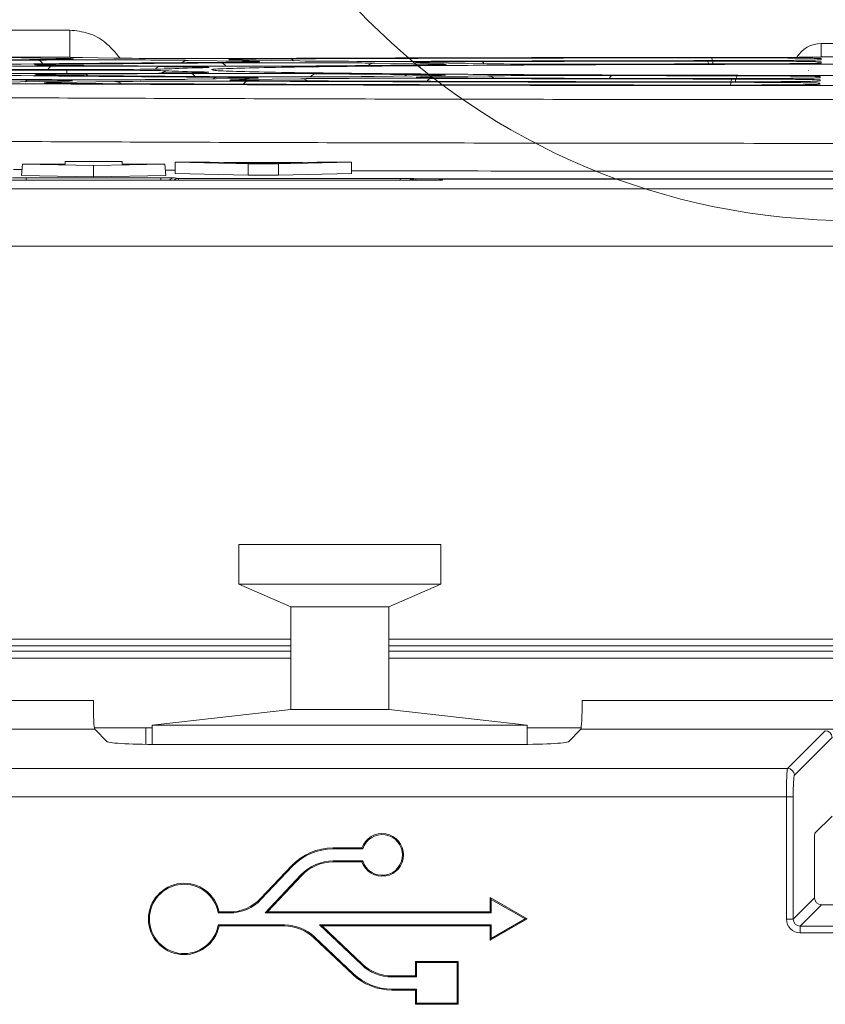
# Model space of a CAD drawing. Header units: millimetres. Extents: x 0 to 2100, y 0 to 1485.
# Tile 54 of 123: x 398 to 434, y 1248 to 1291. Entities that reach past the tile are written whole.
import ezdxf

# ---------------------------------------------------------------- set-up
doc = ezdxf.new("R2010")
doc.units = ezdxf.units.MM
doc.header["$LTSCALE"] = 5

msp = doc.modelspace()

# ---------------------------------------------------------------- linework, layer by layer
at = {"color": 7, "linetype": 'Continuous', "lineweight": 15}
for p, q in [((388.16, 1290.739), (400.623, 1290.739)), ((433.62, 1289.56), (433.62, 1290.152)), ((433.62, 1290.152), (436.357, 1290.152)), ((400.623, 1289.555), (388.16, 1289.555)), ((397.674, 1289.535), (400.181, 1289.497)), ((399.145, 1289.205), (399.144, 1289.206)), ((399.863, 1289.158), (404.558, 1289.134)), ((402.557, 1289.509), (401.18, 1289.529)), ((405.953, 1289.155), (401.255, 1289.179)), ((405.829, 1289.411), (408.343, 1289.373)), ((410.729, 1289.385), (408.212, 1289.423)), ((414.013, 1289.287), (416.543, 1289.249)), ((418.941, 1289.261), (416.407, 1289.3)), ((433.51, 1289.334), (433.609, 1289.342)), ((433.527, 1289.288), (433.526, 1289.288)), ((433.609, 1289.342), (433.606, 1289.294)), ((433.616, 1289.485), (433.614, 1289.437)), ((433.62, 1289.56), (433.62, 1289.554)), ((436.357, 1289.56), (433.62, 1289.56)), ((400.496, 1289.007), (395.432, 1289.007)), ((395.432, 1288.982), (400.496, 1288.982)), ((404.528, 1288.855), (399.86, 1288.832)), ((401.264, 1288.811), (405.929, 1288.834)), ((406.66, 1289.097), (406.462, 1289.088)), ((406.636, 1288.882), (406.636, 1288.882)), ((406.661, 1289.095), (406.661, 1289.095)), ((416.52, 1288.74), (413.986, 1288.702)), ((416.435, 1288.689), (418.965, 1288.728)), ((400.136, 1288.493), (397.625, 1288.455)), ((399.576, 1288.416), (399.57, 1288.416)), ((400.096, 1288.442), (402.603, 1288.48)), ((408.308, 1288.616), (405.791, 1288.578)), ((407.736, 1288.539), (407.723, 1288.54)), ((408.251, 1288.566), (410.765, 1288.604)), ((408.837, 1288.629), (408.819, 1288.628)), ((433.461, 1288.401), (433.56, 1288.409)), ((433.478, 1288.356), (433.477, 1288.356)), ((433.485, 1288.499), (433.485, 1288.499)), ((433.56, 1288.409), (433.557, 1288.363)), ((433.567, 1288.551), (433.565, 1288.505)), ((433.575, 1288.695), (433.572, 1288.648)), ((398.545, 1284.852), (398.505, 1284.352)), ((398.545, 1284.852), (401.67, 1284.786)), ((400.42, 1284.852), (398.545, 1284.852)), ((400.42, 1284.961), (400.414, 1284.852)), ((400.42, 1284.961), (400.42, 1284.852)), ((402.92, 1284.961), (400.42, 1284.961)), ((401.67, 1284.786), (404.795, 1284.852)), ((402.92, 1284.852), (402.92, 1284.961)), ((402.92, 1284.961), (402.925, 1284.852)), ((404.795, 1284.852), (402.92, 1284.852)), ((404.795, 1284.852), (404.834, 1284.352)), ((405.252, 1284.939), (405.252, 1284.439)), ((405.252, 1284.939), (408.459, 1284.87)), ((406.772, 1284.939), (405.252, 1284.939)), ((407.389, 1284.925), (406.772, 1284.939)), ((410.847, 1284.925), (407.389, 1284.925)), ((407.929, 1284.913), (410.308, 1284.913)), ((409.119, 1284.889), (407.929, 1284.913)), ((408.459, 1284.87), (408.459, 1284.37)), ((408.459, 1284.87), (409.78, 1284.87)), ((410.308, 1284.913), (409.119, 1284.889)), ((409.78, 1284.87), (412.986, 1284.939)), ((409.78, 1284.87), (409.78, 1284.37)), ((411.464, 1284.939), (410.847, 1284.925)), ((412.986, 1284.939), (411.464, 1284.939)), ((412.986, 1284.939), (412.986, 1284.439)), ((398.526, 1284.612), (398.145, 1284.614)), ((401.67, 1284.786), (401.67, 1284.286)), ((405.252, 1284.585), (404.815, 1284.587)), ((405.252, 1284.439), (408.459, 1284.37)), ((409.78, 1284.37), (412.986, 1284.439)), ((416.984, 1284.147), (386.418, 1284.147)), ((398.505, 1284.352), (401.67, 1284.286)), ((398.713, 1284.256), (404.626, 1284.256)), ((401.67, 1284.286), (404.834, 1284.352)), ((405.225, 1284.251), (405.392, 1284.224)), ((405.392, 1284.224), (415.135, 1284.224)), ((408.459, 1284.37), (409.78, 1284.37)), ((415.734, 1284.219), (415.809, 1284.206)), ((415.809, 1284.206), (488.837, 1284.206)), ((416.986, 1284.197), (416.984, 1284.147)), ((488.595, 1284.197), (416.986, 1284.197)), ((310.34, 1283.766), (493.062, 1283.766)), ((493.062, 1281.244), (310.34, 1281.244)), ((408.039, 1268.145), (416.914, 1268.145)), ((408.039, 1268.145), (408.039, 1266.395)), ((416.914, 1268.145), (408.039, 1268.145)), ((408.039, 1268.145), (408.039, 1268.145)), ((416.914, 1268.145), (416.914, 1266.395)), ((416.914, 1268.145), (416.914, 1268.145)), ((408.039, 1266.395), (416.914, 1266.395)), ((408.039, 1266.395), (410.321, 1265.395)), ((416.914, 1266.395), (414.633, 1265.395)), ((410.321, 1265.395), (414.633, 1265.395)), ((410.321, 1265.395), (410.321, 1260.895)), ((414.633, 1265.395), (414.633, 1260.895)), ((410.321, 1263.683), (386.727, 1263.683)), ((435.446, 1263.683), (414.633, 1263.683)), ((404.246, 1260.207), (410.321, 1260.895)), ((404.246, 1260.207), (410.321, 1260.895)), ((410.321, 1260.895), (414.633, 1260.895)), ((420.708, 1260.207), (414.633, 1260.895)), ((420.708, 1260.207), (414.633, 1260.895)), ((404.246, 1260.207), (420.708, 1260.207)), ((404.246, 1260.207), (404.246, 1259.354)), ((420.708, 1260.207), (420.708, 1259.356)), ((404.246, 1260.082), (401.702, 1260.082)), ((401.72, 1260.02), (402.264, 1259.475)), ((403.966, 1259.358), (403.959, 1260.082)), ((423.075, 1260.082), (420.708, 1260.082)), ((422.513, 1259.475), (423.057, 1260.02)), ((432.135, 1258.299), (433.794, 1259.958)), ((404.761, 1259.351), (420.016, 1259.351)), ((434.094, 1259.659), (432.435, 1258)), ((389.87, 1258.299), (432.135, 1258.299)), ((432.088, 1257.051), (389.917, 1257.051)), ((432.088, 1251.677), (432.088, 1257.051)), ((432.088, 1257.051), (432.388, 1257.051)), ((432.388, 1257.051), (432.388, 1251.677)), ((433.338, 1255.452), (434.094, 1256.208)), ((433.323, 1255.153), (433.323, 1252.612)), ((412.181, 1254.765), (412.181, 1254.809)), ((413.452, 1254.809), (412.181, 1254.809)), ((413.483, 1254.765), (412.181, 1254.765)), ((413.483, 1254.765), (413.452, 1254.809)), ((412.181, 1254.234), (413.483, 1254.234)), ((412.181, 1254.234), (412.181, 1254.19)), ((412.181, 1254.19), (413.452, 1254.19)), ((413.483, 1254.234), (413.452, 1254.19)), ((410.37, 1254.03), (409, 1252.583)), ((410.402, 1254), (409.032, 1252.553)), ((410.402, 1254), (410.37, 1254.03)), ((409.196, 1251.953), (410.788, 1253.634)), ((409.297, 1251.997), (410.819, 1253.604)), ((410.788, 1253.634), (410.819, 1253.604)), ((409.032, 1252.553), (409, 1252.583)), ((419.12, 1252.549), (419.077, 1252.625)), ((419.077, 1252.625), (419.077, 1251.997)), ((420.7, 1251.687), (419.077, 1252.625)), ((419.12, 1252.549), (419.12, 1251.953)), ((420.613, 1251.687), (419.12, 1252.549)), ((432.388, 1251.677), (433.323, 1252.612)), ((407.141, 1251.953), (407.177, 1251.997)), ((407.638, 1251.953), (407.141, 1251.953)), ((407.638, 1251.997), (407.177, 1251.997)), ((407.638, 1251.953), (407.638, 1251.997)), ((409.196, 1251.953), (409.297, 1251.997)), ((419.12, 1251.953), (409.196, 1251.953)), ((419.077, 1251.997), (409.297, 1251.997)), ((419.12, 1251.953), (419.077, 1251.997)), ((433.622, 1252.312), (432.687, 1251.377)), ((433.622, 1252.312), (438.413, 1252.312)), ((419.077, 1250.75), (420.7, 1251.687)), ((419.12, 1250.826), (420.613, 1251.687)), ((420.613, 1251.687), (420.7, 1251.687)), ((432.088, 1251.677), (432.388, 1251.677)), ((407.141, 1251.422), (407.177, 1251.378)), ((407.141, 1251.422), (410.053, 1251.422)), ((407.177, 1251.378), (410.053, 1251.378)), ((410.053, 1251.422), (410.053, 1251.378)), ((411.59, 1251.422), (419.12, 1251.422)), ((413.444, 1249.666), (411.59, 1251.422)), ((411.59, 1251.422), (411.699, 1251.378)), ((411.699, 1251.378), (419.077, 1251.378)), ((413.475, 1249.697), (411.699, 1251.378)), ((419.12, 1251.422), (419.077, 1251.378)), ((419.077, 1251.378), (419.077, 1250.75)), ((419.12, 1251.422), (419.12, 1250.826)), ((432.687, 1251.377), (447.496, 1251.377)), ((432.687, 1251.078), (432.687, 1251.377)), ((411.372, 1250.896), (411.342, 1250.865)), ((411.342, 1250.865), (413.049, 1249.248)), ((411.372, 1250.896), (413.079, 1249.28)), ((419.12, 1250.826), (419.077, 1250.75)), ((447.521, 1251.078), (432.687, 1251.078)), ((415.839, 1249.768), (415.795, 1249.812)), ((415.795, 1249.812), (415.795, 1249.184)), ((417.67, 1249.812), (415.795, 1249.812)), ((417.627, 1249.768), (417.67, 1249.812)), ((417.67, 1247.937), (417.67, 1249.812)), ((413.444, 1249.666), (413.475, 1249.697)), ((415.839, 1249.768), (415.839, 1249.14)), ((417.627, 1249.768), (415.839, 1249.768)), ((417.627, 1247.981), (417.627, 1249.768)), ((413.079, 1249.28), (413.049, 1249.248)), ((414.764, 1249.14), (414.764, 1249.184)), ((415.795, 1249.184), (414.764, 1249.184)), ((415.839, 1249.14), (414.764, 1249.14)), ((415.839, 1249.14), (415.795, 1249.184)), ((414.764, 1248.609), (414.764, 1248.565)), ((414.764, 1248.609), (415.839, 1248.609)), ((414.764, 1248.565), (415.795, 1248.565)), ((415.839, 1248.609), (415.795, 1248.565)), ((415.795, 1248.565), (415.795, 1247.937)), ((415.839, 1248.609), (415.839, 1247.981)), ((415.839, 1247.981), (415.795, 1247.937)), ((415.795, 1247.937), (417.67, 1247.937)), ((415.839, 1247.981), (417.627, 1247.981)), ((417.627, 1247.981), (417.67, 1247.937))]:
    msp.add_line(p, q, dxfattribs=at)
at = {"color": 8, "linetype": 'Continuous', "lineweight": 15}
for p, q in [((400.496, 1288.982), (400.496, 1288.835)), ((406.904, 1288.992), (406.885, 1288.998)), ((433.05, 1288.953), (433.056, 1288.966)), ((433.557, 1288.363), (433.477, 1288.358)), ((433.477, 1288.357), (433.557, 1288.363)), ((433.565, 1288.505), (433.485, 1288.501)), ((433.572, 1288.648), (433.493, 1288.644)), ((398.713, 1284.147), (398.713, 1284.256)), ((404.626, 1284.147), (404.626, 1284.256)), ((405.392, 1284.147), (405.392, 1284.224)), ((415.135, 1284.147), (415.135, 1284.224)), ((415.809, 1284.206), (415.809, 1284.147)), ((386.727, 1263.981), (410.321, 1263.981)), ((414.633, 1263.981), (435.446, 1263.981)), ((410.321, 1263.459), (386.727, 1263.459)), ((386.727, 1263.45), (410.321, 1263.45)), ((435.446, 1263.459), (414.633, 1263.459)), ((414.633, 1263.45), (435.446, 1263.45)), ((410.321, 1263.147), (386.727, 1263.147)), ((435.446, 1263.147), (414.633, 1263.147)), ((386.727, 1261.279), (401.658, 1261.279)), ((423.119, 1261.279), (435.446, 1261.279)), ((401.72, 1260.02), (386.727, 1260.02)), ((435.446, 1260.02), (423.057, 1260.02))]:
    msp.add_line(p, q, dxfattribs=at)
at = {"color": 8, "linetype": 'Continuous', "lineweight": 15, "flags": 128}
for points in [[(399.987, 1289.454), (400.08, 1289.485), (400.181, 1289.497)], [(408.149, 1289.331), (408.241, 1289.362), (408.343, 1289.373)], [(416.349, 1289.207), (416.441, 1289.237), (416.543, 1289.249)], [(433.468, 1289.279), (433.488, 1289.283), (433.606, 1289.294)], [(400.096, 1288.442), (400.198, 1288.431), (400.289, 1288.4)], [(408.251, 1288.566), (408.353, 1288.554), (408.444, 1288.524)], [(416.435, 1288.689), (416.536, 1288.678), (416.628, 1288.647)]]:
    msp.add_lwpolyline(points, dxfattribs=at)
at = {"color": 7, "linetype": 'Continuous', "lineweight": 15, "flags": 128}
msp.add_lwpolyline([(412.477, 1268.145), (411.879, 1268.145), (411.372, 1268.145), (411.033, 1268.145), (410.914, 1268.145), (411.033, 1268.145), (411.372, 1268.145), (411.879, 1268.145), (412.477, 1268.145), (413.075, 1268.145), (413.582, 1268.145), (413.921, 1268.145), (414.039, 1268.145), (413.921, 1268.145), (413.582, 1268.145), (413.075, 1268.145), (412.477, 1268.145)], dxfattribs=at)
at = {"color": 7, "linetype": 'Continuous', "lineweight": 0}
msp.add_circle((434.989, 1312.501), 30.133, dxfattribs=at)
at = {"color": 8, "linetype": 'Continuous', "lineweight": 15}
for centre, radius, start, end in [((399.163, 1289.11), 0.315, 28.1567, 84.4513), ((399.901, 1288.897), 0.263, 98.1807, 155.3697), ((405.836, 1288.914), 0.497, 90.8513, 127.0852), ((407.205, 1288.972), 0.328, 33.4083, 85.6027), ((410.286, 1289.307), 0.174, 28.3011, 82.0946), ((414.02, 1288.79), 0.498, 90.8602, 127.4978), ((418.656, 1289.199), 0.16, 23.7338, 79.9951), ((428.478, 1289.247), 0.193, 2.3503, 43.6372), ((428.204, 1289.267), 0.653, 358.899, 23.022), ((401.248, 1288.6), 0.211, 41.2717, 85.7379), ((404.587, 1288.893), 0.243, 96.9831, 146.7873), ((404.968, 1288.339), 0.61, 90.1165, 120.086), ((405.894, 1288.58), 0.256, 27.5298, 82.2249), ((411.498, 1288.398), 0.428, 91.9376, 138.1541), ((415.508, 1288.492), 0.298, 92.0458, 129.6305), ((418.959, 1288.236), 0.492, 53.4742, 89.34), ((424.504, 1288.56), 0.192, 106.3482, 162.8059), ((430.234, 1288.492), 0.386, 141.4818, 182.7064), ((398.834, 1288.289), 0.256, 92.9711, 134.8761), ((402.598, 1287.988), 0.492, 53.4951, 89.3403), ((407.106, 1288.397), 0.27, 92.6111, 133.0019), ((408.459, 1288.28), 0.22, 101.3008, 157.5372), ((410.759, 1288.112), 0.492, 53.4953, 89.3403), ((416.516, 1288.415), 0.21, 102.7717, 159.2124), ((430.143, 1288.355), 0.505, 152.3818, 182.7103), ((405.225, 1283.952), 0.3, 90.0393, 139.2375), ((405.392, 1283.924), 0.3, 90.0351, 131.7953), ((415.734, 1283.919), 0.299, 90.0347, 130.3512), ((415.809, 1283.907), 0.299, 90.0337, 126.5073)]:
    msp.add_arc(centre, radius, start, end, dxfattribs=at)
at = {"color": 7, "linetype": 'Continuous', "lineweight": 15}
for centre, radius, start, end in [((433.793, 1259.658), 0.301, 0.1836, 89.8164), ((432.134, 1257.999), 0.301, 0.1836, 89.8164), ((414.337, 1254.5), 0.938, 199.2688, 160.7312), ((414.337, 1254.5), 0.894, 197.2899, 162.7101), ((412.181, 1252.315), 2.494, 90, 136.5694), ((412.181, 1252.315), 2.45, 90, 136.5694), ((412.181, 1252.315), 1.919, 90, 136.5694), ((412.181, 1252.315), 1.875, 90, 136.5694), ((405.642, 1251.687), 1.566, 11.3969, 348.6031), ((405.642, 1251.687), 1.522, 10.052, 349.948), ((407.638, 1253.872), 1.875, 270, 316.5694), ((407.638, 1253.872), 1.919, 270, 316.5694), ((410.053, 1249.503), 1.919, 46.5694, 90), ((410.053, 1249.503), 1.875, 46.5694, 90), ((414.764, 1251.059), 1.919, 226.5694, 270), ((414.764, 1251.059), 1.875, 226.5694, 270), ((414.764, 1251.059), 2.494, 226.5694, 270), ((414.764, 1251.059), 2.45, 226.5694, 270)]:
    msp.add_arc(centre, radius, start, end, dxfattribs=at)
at = {"color": 8, "linetype": 'Continuous', "lineweight": 15}
for centre, major_axis, ratio, start_param, end_param in [((433.62, 1288.902), (0.035, 1.25), 0.999504, 0.028186, 1.056476), ((396.227, 1289.477), (4.565, 0), 0.008727, 6.207242, 6.806388), ((412.163, 1289.443), (4.563, 0), 0.008727, 2.644985, 3.220006), ((404.394, 1289.353), (4.558, 0), 0.008727, 6.207191, 6.806388), ((420.352, 1289.319), (4.557, 0), 0.008727, 2.634796, 3.220062), ((412.6, 1289.229), (4.552, 0), 0.008727, 6.207139, 6.806388), ((412.6, 1288.76), (4.527, 0), 0.008727, 6.234364, 6.60339), ((396.227, 1288.512), (4.514, 0), 0.008727, 6.141511, 7.242043), ((404.002, 1288.423), (4.51, 0), 0.008727, 2.61839, 3.269101), ((412.163, 1288.546), (4.516, 0), 0.008727, 2.61839, 3.287348), ((404.394, 1288.636), (4.521, 0), 0.008727, 6.120838, 6.678017), ((420.352, 1288.67), (4.523, 0), 0.008727, 2.61839, 3.222986)]:
    msp.add_ellipse(centre, major_axis=major_axis, ratio=ratio, start_param=start_param, end_param=end_param, dxfattribs=at)
at = {"color": 7, "linetype": 'Continuous', "lineweight": 15}
for centre, major_axis, ratio, start_param, end_param in [((434.989, 1288.994), (62.96, 0), 0.008727, 2.182209, 2.531829), ((434.989, 1288.995), (60.79, 0), 0.008727, 2.200417, 2.515989), ((434.989, 1288.994), (46.71, 0), 0.008727, 2.210237, 2.504372), ((396.227, 1289.477), (4.565, 0), 0.008727, 5.323802, 6.207242), ((401.879, 1289.391), (4.56, 0), 0.008727, 0.523203, 2.200417), ((434.989, 1288.995), (44.54, 0), 0.008727, 2.243668, 2.474235), ((406.511, 1289.529), (4.568, 0), 0.008727, 3.665587, 5.147718), ((404.394, 1289.353), (4.558, 0), 0.008727, 5.351829, 6.207191), ((410.068, 1289.268), (4.554, 0), 0.008727, 0.523203, 2.243668), ((412.163, 1289.443), (4.563, 0), 0.008727, 3.220006, 3.665587), ((412.163, 1289.443), (4.563, 0), 0.008727, 1.988828, 2.644985), ((434.989, 1288.994), (62.96, 0), 0.008727, 1.611573, 2.006125), ((434.989, 1288.995), (60.79, 0), 0.008727, 1.672692, 1.988828), ((414.678, 1289.405), (4.561, 0), 0.008727, 3.665587, 5.119692), ((434.989, 1288.994), (30.46, 0), 0.008727, 2.26457, 2.451029), ((412.6, 1289.229), (4.552, 0), 0.008727, 5.406163, 6.207139), ((420.352, 1289.319), (4.557, 0), 0.008727, 3.220062, 3.665587), ((420.352, 1289.319), (4.557, 0), 0.008727, 1.945574, 2.634796), ((434.989, 1288.994), (46.71, 0), 0.008727, 1.683517, 1.978099), ((434.989, 1288.995), (44.54, 0), 0.008727, 1.714342, 1.945574), ((422.884, 1289.281), (4.555, 0), 0.008727, 3.665587, 5.065362), ((434.989, 1288.994), (30.46, 0), 0.008727, 1.73673, 1.92377), ((434.989, 1288.994), (46.71, 0), 0.008727, 3.777891, 4.072403), ((434.989, 1288.995), (44.54, 0), 0.008727, 3.809588, 4.040087), ((400.496, 1289.046), (4.542, 0), 0.008727, 4.712389, 6.112267), ((400.496, 1288.943), (4.537, 0), 0.008727, 0.170017, 1.570796), ((434.989, 1288.994), (30.46, 0), 0.008727, 3.311609, 3.49785), ((434.989, 1288.994), (30.46, 0), 0.008727, 2.783309, 2.970675), ((434.989, 1288.994), (30.46, 0), 0.008727, 3.830949, 4.01803), ((412.6, 1288.76), (4.527, 0), 0.008727, 0.320204, 0.876438), ((412.6, 1288.76), (4.527, 0), 0.008727, 5.75919, 6.234364), ((422.884, 1288.708), (4.525, 0), 0.008727, 1.217507, 2.61839), ((434.989, 1288.994), (30.46, 0), 0.008727, 4.359099, 4.545636), ((434.989, 1288.994), (62.96, 0), 0.008727, 3.750577, 4.100451), ((434.989, 1288.995), (60.79, 0), 0.008727, 3.768007, 4.083307), ((401.879, 1288.598), (4.519, 0), 0.008727, 4.083307, 5.75919), ((404.002, 1288.423), (4.51, 0), 0.008727, 3.269101, 4.270974), ((396.227, 1288.512), (4.514, 0), 0.008727, 5.75919, 6.141511), ((434.989, 1288.995), (77.04, 0), 0.008727, 4.270974, 4.632461), ((406.511, 1288.46), (4.512, 0), 0.008727, 1.135081, 2.61839), ((404.394, 1288.636), (4.521, 0), 0.008727, 0.394831, 0.93081), ((410.068, 1288.721), (4.525, 0), 0.008727, 4.040087, 5.75919), ((412.163, 1288.546), (4.516, 0), 0.008727, 3.287348, 4.294728), ((404.394, 1288.636), (4.521, 0), 0.008727, 5.75919, 6.120838), ((434.989, 1288.994), (62.96, 0), 0.008727, 4.276674, 4.626201), ((434.989, 1288.995), (60.79, 0), 0.008727, 4.294728, 4.6095), ((414.678, 1288.584), (4.518, 0), 0.008727, 1.163131, 2.61839), ((420.352, 1288.67), (4.523, 0), 0.008727, 3.222986, 4.337946), ((434.989, 1288.994), (46.71, 0), 0.008727, 4.304723, 4.598823), ((434.989, 1288.995), (44.54, 0), 0.008727, 4.337946, 4.567815), ((398.713, 1284.251), (0.6, 0), 0.008727, 1.570796, 3.089233), ((404.626, 1284.251), (0.6, 0), 0.008727, 0.05236, 1.570796), ((415.135, 1284.218), (0.6, 0), 0.008727, 0.05236, 1.570796), ((416.986, 1283.897), (-0.207, 0.219), 0.991299, 5.519603, 6.11137), ((401.723, 1261.268), (0, 1.25), 0.052408, 1.56207, 3.089233), ((423.054, 1261.268), (0, 1.25), 0.052408, 3.193953, 4.721116), ((404.761, 1259.482), (2.5, 0), 0.052408, 3.193953, 4.712389), ((420.016, 1259.482), (2.5, 0), 0.052408, 4.712389, 6.230825), ((432.138, 1257.051), (0, 1.25), 0.03983, 0.05236, 1.570796), ((432.437, 1257.051), (0, 0.95), 0.052408, 0.05236, 1.570796), ((433.338, 1255.153), (0, 0.3), 0.052408, 0.05236, 1.570796), ((433.623, 1252.613), (0.213, 0.213), 0.997265, 2.357564, 3.925621), ((432.689, 1251.678), (0.425, 0.425), 0.997265, 2.357564, 3.925621), ((432.689, 1251.678), (0.214, 0.214), 0.991846, 2.357564, 3.925621)]:
    msp.add_ellipse(centre, major_axis=major_axis, ratio=ratio, start_param=start_param, end_param=end_param, dxfattribs=at)
msp.add_open_spline([(400.623, 1290.739), (400.623, 1290.583), (400.623, 1290.271), (400.623, 1289.882), (400.623, 1289.611), (400.623, 1289.574), (400.623, 1289.555)], degree=3, dxfattribs=at)
at = {"color": 8, "linetype": 'Continuous', "lineweight": 15}
for points, knots in [([(400.623, 1290.739), (400.899, 1290.71), (401.45, 1290.651), (402.239, 1290.218), (402.622, 1289.756), (402.829, 1289.506)], [0, 0, 0, 0, 0.31574, 0.630435, 1, 1, 1, 1]), ([(399.145, 1289.208), (399.113, 1289.209), (398.984, 1289.214), (399.153, 1289.219), (399.281, 1289.223)], [0, 0, 0, 0, 0.251125, 1, 1, 1, 1]), ([(433.62, 1289.554), (433.613, 1289.553), (433.605, 1289.551), (433.51, 1289.55), (433.488, 1289.55)], [0, 0, 0, 0, 0.76882, 1, 1, 1, 1]), ([(433.614, 1289.437), (433.616, 1289.436), (433.619, 1289.434), (433.536, 1289.431), (433.504, 1289.431)], [0, 0, 0, 0, 0.6044269, 1, 1, 1, 1]), ([(433.606, 1289.294), (433.607, 1289.293), (433.61, 1289.292), (433.557, 1289.29), (433.526, 1289.289)], [0, 0, 0, 0, 0.418066, 1, 1, 1, 1]), ([(399.161, 1288.774), (399.125, 1288.776), (399.01, 1288.781), (399.205, 1288.786), (399.339, 1288.79)], [0, 0, 0, 0, 0.315125, 1, 1, 1, 1]), ([(406.441, 1288.902), (406.467, 1288.901), (406.653, 1288.896), (406.809, 1288.89), (406.665, 1288.885), (406.635, 1288.884)], [0, 0, 0, 0, 0.113224, 0.816956, 1, 1, 1, 1]), ([(406.547, 1289.111), (406.666, 1289.108), (406.824, 1289.103), (406.692, 1289.098), (406.66, 1289.097)], [0, 0, 0, 0, 0.757634, 1, 1, 1, 1])]:
    msp.add_open_spline(points, degree=3, knots=knots, dxfattribs=at)
at = {"color": 7, "linetype": 'Continuous', "lineweight": 15}
for points, knots in [([(393.622, 1289.139), (393.872, 1289.143), (394.352, 1289.151), (395.595, 1289.159), (397.002, 1289.163), (398.514, 1289.163), (399.413, 1289.159), (399.863, 1289.158)], [0, 0, 0, 0, 0.213258, 0.409549, 0.606074, 0.803047, 1, 1, 1, 1]), ([(401.255, 1289.179), (400.825, 1289.181), (399.999, 1289.187), (399.285, 1289.197), (399.186, 1289.205), (399.145, 1289.208)], [0, 0, 0, 0, 0.390642, 0.750089, 1, 1, 1, 1]), ([(399.281, 1289.223), (399.287, 1289.223), (399.366, 1289.228), (399.699, 1289.232), (400.005, 1289.235)], [0, 0, 0, 0, 0.083976, 1, 1, 1, 1]), ([(401.18, 1289.529), (401.028, 1289.532), (400.728, 1289.537), (400.526, 1289.546), (400.59, 1289.552), (400.623, 1289.555)], [0, 0, 0, 0, 0.33669, 0.662046, 1, 1, 1, 1]), ([(411.507, 1289.164), (411.456, 1289.163), (411.086, 1289.159), (410.227, 1289.154), (408.814, 1289.15), (407.303, 1289.15), (406.403, 1289.153), (405.953, 1289.155)], [0, 0, 0, 0, 0.038873, 0.279011, 0.519201, 0.759606, 1, 1, 1, 1]), ([(406.885, 1288.998), (406.868, 1289.001), (406.78, 1289.018), (407.403, 1289.049), (408.795, 1289.088), (410.98, 1289.126), (413.844, 1289.159), (417.3, 1289.188), (421.266, 1289.211), (425.615, 1289.228), (430.236, 1289.238), (433.404, 1289.24), (434.989, 1289.24)], [0, 0, 0, 0, 0.025266, 0.133595, 0.241898, 0.350202, 0.458496, 0.566791, 0.675089, 0.783387, 0.891693, 1, 1, 1, 1]), ([(428.617, 1289.379), (429.151, 1289.38), (430.178, 1289.38), (431.603, 1289.375), (432.711, 1289.366), (433.465, 1289.355), (433.561, 1289.346), (433.609, 1289.342)], [0, 0, 0, 0, 0.212653, 0.408986, 0.605675, 0.802848, 1, 1, 1, 1]), ([(428.805, 1289.523), (429.278, 1289.523), (430.243, 1289.523), (431.61, 1289.518), (432.719, 1289.509), (433.472, 1289.497), (433.568, 1289.489), (433.616, 1289.485)], [0, 0, 0, 0, 0.193296, 0.394499, 0.596029, 0.798024, 1, 1, 1, 1]), ([(433.504, 1289.431), (433.421, 1289.427), (433.234, 1289.42), (432.391, 1289.41), (431.187, 1289.402), (430.219, 1289.4), (429.734, 1289.399)], [0, 0, 0, 0, 0.208074, 0.471838, 0.735926, 1, 1, 1, 1]), ([(433.526, 1289.289), (433.464, 1289.286), (433.324, 1289.278), (432.545, 1289.268), (431.391, 1289.26), (430.435, 1289.258), (429.957, 1289.257)], [0, 0, 0, 0, 0.204578, 0.469521, 0.734767, 1, 1, 1, 1]), ([(433.488, 1289.55), (433.446, 1289.549), (433.342, 1289.547), (433.043, 1289.545), (432.712, 1289.544), (432.497, 1289.543), (432.422, 1289.543)], [0, 0, 0, 0, 0.216177, 0.525005, 0.833825, 1, 1, 1, 1]), ([(433.57, 1289.551), (433.57, 1289.552), (433.573, 1289.552), (433.553, 1289.551), (433.514, 1289.55), (433.488, 1289.549)], [0, 0, 0, 0, 0.01936, 0.361539, 1, 1, 1, 1]), ([(433.534, 1289.431), (433.535, 1289.431), (433.538, 1289.431), (433.516, 1289.43), (433.504, 1289.43)], [0, 0, 0, 0, 0.452939, 1, 1, 1, 1]), ([(356.436, 1288.898), (356.831, 1288.878), (357.62, 1288.837), (359.629, 1288.775), (362.261, 1288.716), (365.445, 1288.66), (369.037, 1288.608), (372.974, 1288.562), (377.395, 1288.517), (382.232, 1288.476), (387.396, 1288.44), (392.891, 1288.407), (398.742, 1288.378), (404.853, 1288.353), (411.12, 1288.333), (417.553, 1288.318), (424.173, 1288.308), (430.872, 1288.302), (437.535, 1288.302), (444.181, 1288.306), (450.826, 1288.315), (457.356, 1288.329), (463.664, 1288.348), (469.773, 1288.371), (475.691, 1288.399), (481.317, 1288.432), (486.559, 1288.467), (491.443, 1288.507), (495.97, 1288.55), (500.056, 1288.597), (503.64, 1288.646), (506.751, 1288.698), (509.364, 1288.752), (511.906, 1288.818), (512.922, 1288.868), (513.541, 1288.898)], [0, 0, 0, 0, 0.031614, 0.063228, 0.095941, 0.128655, 0.157694, 0.186734, 0.216617, 0.246501, 0.275538, 0.304576, 0.334457, 0.364338, 0.393375, 0.422411, 0.452291, 0.482171, 0.51121, 0.540249, 0.570132, 0.600015, 0.629051, 0.658087, 0.687967, 0.717846, 0.746886, 0.775926, 0.80581, 0.835694, 0.864732, 0.89377, 0.923651, 0.953532, 1, 1, 1, 1]), ([(399.86, 1288.832), (399.37, 1288.83), (398.429, 1288.826), (396.876, 1288.827), (395.482, 1288.831), (394.296, 1288.839), (393.843, 1288.847), (393.616, 1288.851)], [0, 0, 0, 0, 0.213155, 0.409611, 0.606217, 0.803115, 1, 1, 1, 1]), ([(400.022, 1288.754), (399.718, 1288.758), (399.245, 1288.764), (399.183, 1288.771), (399.161, 1288.774)], [0, 0, 0, 0, 0.643743, 1, 1, 1, 1]), ([(399.339, 1288.79), (399.351, 1288.79), (399.454, 1288.795), (400.086, 1288.803), (400.871, 1288.808), (401.264, 1288.811)], [0, 0, 0, 0, 0.063269, 0.531653, 1, 1, 1, 1]), ([(406.635, 1288.884), (406.583, 1288.881), (406.459, 1288.873), (405.724, 1288.863), (404.927, 1288.858), (404.528, 1288.855)], [0, 0, 0, 0, 0.269845, 0.634933, 1, 1, 1, 1]), ([(404.558, 1289.134), (404.627, 1289.134), (405.116, 1289.131), (405.873, 1289.125), (406.468, 1289.117), (406.54, 1289.112), (406.547, 1289.111)], [0, 0, 0, 0, 0.072752, 0.51202, 0.951622, 1, 1, 1, 1]), ([(405.929, 1288.834), (406, 1288.834), (406.499, 1288.837), (407.536, 1288.84), (409.021, 1288.839), (410.434, 1288.834), (411.134, 1288.828), (411.484, 1288.825)], [0, 0, 0, 0, 0.0401051, 0.2798479, 0.5196708, 0.7598435, 1, 1, 1, 1]), ([(463.073, 1288.992), (463.071, 1288.984), (463.064, 1288.961), (462.137, 1288.925), (460.45, 1288.886), (457.992, 1288.851), (454.902, 1288.819), (451.233, 1288.792), (447.114, 1288.771), (442.643, 1288.757), (437.576, 1288.748), (432.397, 1288.748), (427.331, 1288.757), (422.86, 1288.771), (418.742, 1288.792), (415.074, 1288.819), (411.986, 1288.851), (409.528, 1288.886), (407.841, 1288.925), (406.914, 1288.961), (406.907, 1288.984), (406.904, 1288.992)], [0, 0, 0, 0, 0.0343432, 0.088336, 0.1423289, 0.1963521, 0.2503753, 0.3043771, 0.3583795, 0.4123827, 0.4663865, 0.5336851, 0.5876817, 0.6416782, 0.6956735, 0.7496687, 0.8036633, 0.8576577, 0.9116591, 0.9656603, 1, 1, 1, 1]), ([(429.933, 1288.732), (430.011, 1288.732), (430.57, 1288.731), (431.57, 1288.728), (432.678, 1288.719), (433.431, 1288.708), (433.527, 1288.699), (433.575, 1288.695)], [0, 0, 0, 0, 0.039294, 0.279167, 0.519203, 0.75961, 1, 1, 1, 1]), ([(514.16, 1288.284), (513.537, 1288.254), (512.524, 1288.205), (510.013, 1288.139), (507.427, 1288.086), (504.283, 1288.033), (500.643, 1287.984), (496.57, 1287.938), (492.069, 1287.895), (487.115, 1287.854), (481.786, 1287.818), (476.175, 1287.786), (470.279, 1287.758), (464.072, 1287.735), (457.655, 1287.716), (451.139, 1287.702), (444.51, 1287.692), (437.749, 1287.688), (430.968, 1287.688), (424.281, 1287.694), (417.668, 1287.704), (411.115, 1287.719), (404.735, 1287.739), (398.631, 1287.763), (392.779, 1287.792), (387.173, 1287.825), (381.912, 1287.862), (377.079, 1287.902), (372.647, 1287.946), (368.621, 1287.993), (365.688, 1288.034), (363.156, 1288.076), (360.981, 1288.117), (358.762, 1288.169), (356.948, 1288.225), (356.195, 1288.265), (355.817, 1288.284)], [0, 0, 0, 0, 0.046468, 0.075505, 0.104542, 0.134423, 0.164304, 0.193344, 0.222383, 0.252267, 0.28215, 0.311186, 0.340222, 0.370101, 0.39998, 0.429019, 0.458058, 0.48794, 0.517822, 0.546859, 0.575895, 0.605774, 0.635654, 0.664691, 0.693728, 0.723609, 0.75349, 0.782529, 0.811568, 0.841451, 0.871334, 0.884961, 0.912231, 0.939668, 0.969721, 1, 1, 1, 1]), ([(400.665, 1288.506), (400.665, 1288.506), (400.669, 1288.506), (400.66, 1288.506), (400.652, 1288.505)], [0, 0, 0, 0, 0.011796, 1, 1, 1, 1]), ([(433.493, 1288.644), (433.448, 1288.641), (433.345, 1288.633), (432.591, 1288.623), (431.461, 1288.614), (430.053, 1288.609), (429.065, 1288.61), (428.572, 1288.61)], [0, 0, 0, 0, 0.163674, 0.372359, 0.581329, 0.790673, 1, 1, 1, 1]), ([(433.485, 1288.501), (433.452, 1288.498), (433.366, 1288.491), (432.699, 1288.481), (431.612, 1288.472), (430.228, 1288.467), (429.239, 1288.467), (428.745, 1288.467)], [0, 0, 0, 0, 0.134217, 0.350286, 0.56662, 0.783318, 1, 1, 1, 1]), ([(433.477, 1288.358), (433.45, 1288.356), (433.372, 1288.349), (432.753, 1288.34), (431.689, 1288.331), (430.32, 1288.325), (429.332, 1288.325), (428.837, 1288.325)], [0, 0, 0, 0, 0.116035, 0.33666, 0.557539, 0.778777, 1, 1, 1, 1]), ([(429.569, 1288.447), (429.764, 1288.447), (430.445, 1288.446), (431.555, 1288.442), (432.663, 1288.433), (433.416, 1288.422), (433.512, 1288.413), (433.56, 1288.409)], [0, 0, 0, 0, 0.09154, 0.318305, 0.545278, 0.772648, 1, 1, 1, 1]), ([(429.695, 1288.589), (429.851, 1288.589), (430.49, 1288.588), (431.562, 1288.584), (432.67, 1288.576), (433.423, 1288.564), (433.519, 1288.556), (433.567, 1288.551)], [0, 0, 0, 0, 0.074449, 0.305502, 0.536749, 0.768383, 1, 1, 1, 1]), ([(355.784, 1286.374), (355.916, 1286.367), (356.377, 1286.339), (357.523, 1286.293), (359.483, 1286.236), (362.011, 1286.181), (365.064, 1286.127), (368.584, 1286.076), (372.566, 1286.028), (377.035, 1285.983), (381.921, 1285.941), (387.138, 1285.904), (392.687, 1285.87), (398.593, 1285.841), (404.761, 1285.816), (411.085, 1285.795), (417.575, 1285.78), (424.253, 1285.769), (431.008, 1285.764), (437.727, 1285.763), (444.427, 1285.768), (451.124, 1285.778), (457.705, 1285.792), (464.061, 1285.811), (470.215, 1285.835), (476.176, 1285.864), (481.84, 1285.897), (487.116, 1285.934), (492.032, 1285.975), (496.585, 1286.019), (500.694, 1286.067), (504.296, 1286.117), (507.42, 1286.17), (510.041, 1286.226), (512.569, 1286.293), (513.581, 1286.344), (514.193, 1286.374)], [0, 0, 0, 0, 0.011583, 0.040617, 0.069652, 0.099529, 0.129407, 0.158447, 0.187486, 0.21737, 0.247253, 0.27629, 0.305327, 0.335207, 0.365088, 0.394124, 0.423161, 0.453041, 0.482921, 0.511959, 0.540998, 0.57088, 0.600762, 0.629798, 0.658834, 0.688713, 0.718592, 0.747632, 0.776672, 0.806555, 0.836438, 0.865476, 0.894513, 0.924394, 0.954275, 1, 1, 1, 1]), ([(501.864, 1284.843), (501.802, 1284.842), (500.155, 1284.818), (496.112, 1284.777), (489.782, 1284.719), (482.666, 1284.669), (474.961, 1284.626), (466.751, 1284.591), (458.145, 1284.564), (449.238, 1284.545), (440.158, 1284.536), (431.001, 1284.535), (421.934, 1284.544), (415.89, 1284.554), (412.995, 1284.562), (412.986, 1284.562)], [0, 0, 0, 0, 0.003507, 0.093971, 0.184723, 0.275187, 0.365639, 0.456379, 0.546831, 0.637291, 0.728039, 0.818499, 0.908953, 0.999695, 1, 1, 1, 1])]:
    msp.add_open_spline(points, degree=3, knots=knots, dxfattribs=at)

doc.saveas('drawing.dxf')
